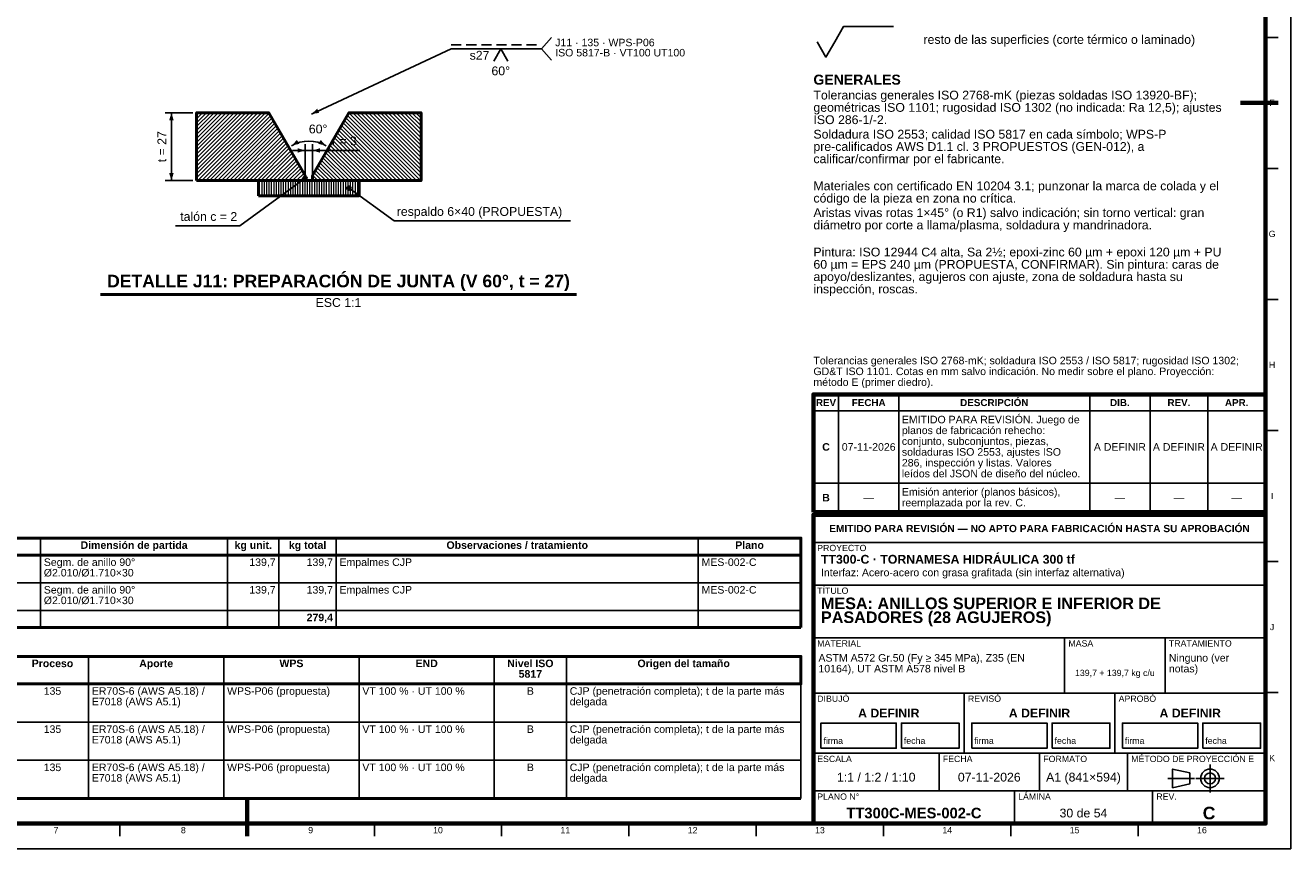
# Model space of a CAD drawing. Header units: millimetres. Extents: x 0 to 841, y 0 to 594.
# Tile 7 of 8: x 337 to 841, y 0 to 328. Entities that reach past the tile are written whole.
import ezdxf
from ezdxf.enums import TextEntityAlignment as Align

# ---------------------------------------------------------------- set-up
doc = ezdxf.new("R2010")
doc.units = ezdxf.units.MM
doc.linetypes.add('EJE', pattern=[31, 20, -4, 3, -4])
doc.linetypes.add('OCULTO', pattern=[6, 4, -2])
for name, color, linetype, lineweight in [('ACH', 7, 'CONTINUOUS', 13), ('COTA', 7, 'CONTINUOUS', 25), ('EJE', 7, 'EJE', 25), ('FINA', 7, 'CONTINUOUS', 25), ('MARCO', 7, 'CONTINUOUS', 70), ('OCU', 7, 'OCULTO', 25), ('TXT', 7, 'CONTINUOUS', 25), ('VIS', 7, 'CONTINUOUS', 50)]:
    doc.layers.add(name, color=color, linetype=linetype, lineweight=lineweight)
doc.styles.add('STD', font='LiberationSans-Regular.ttf')
doc.styles.add('STDB', font='LiberationSans-Bold.ttf')

msp = doc.modelspace()

# ---------------------------------------------------------------- hatches: boundary and pattern name
at = {"layer": 'ACH'}
h = msp.add_hatch(dxfattribs=at)
h.set_pattern_fill('ANSI31', scale=0.35)
h.paths.add_polyline_path([(405.41, 266.05), (448.61, 266.05), (448.61, 268.05), (434.17, 293.05), (405.41, 293.05)])
h = msp.add_hatch(dxfattribs=at)
h.set_pattern_fill('ANSI31', scale=0.35, angle=90)
h.paths.add_polyline_path([(451.61, 266.05), (494.81, 266.05), (494.81, 293.05), (466.04, 293.05), (451.61, 268.05)])
h = msp.add_hatch(color=7, dxfattribs=at)
h.dxf.hatch_style = 1
h.paths.add_polyline_path([(449.41, 267.05), (449.17, 267.62), (448.61, 267.85), (448.04, 267.62), (447.81, 267.05), (448.04, 266.49), (448.61, 266.25), (449.17, 266.49)])
h = msp.add_hatch(dxfattribs=at)
h.set_pattern_fill('ANSI31', scale=0.3, angle=45)
h.paths.add_polyline_path([(430.11, 260.05), (470.11, 260.05), (470.11, 266.05), (430.11, 266.05)])
h = msp.add_hatch(color=7, dxfattribs=at)
h.dxf.hatch_style = 1
h.paths.add_polyline_path([(466.91, 263.05), (466.67, 263.62), (466.11, 263.85), (465.54, 263.62), (465.31, 263.05), (465.54, 262.49), (466.11, 262.25), (466.67, 262.49)])

# ---------------------------------------------------------------- linework, layer by layer
at = {"layer": 'COTA'}
for p, q in [((542.7, 318.55), (546.7, 323.05)), ((451.11, 292.55), (506.81, 318.55)), ((506.81, 318.55), (542.7, 318.55)), ((542.7, 318.55), (546.7, 314.05)), ((403.91, 293.05), (392.91, 293.05)), ((395.41, 266.05), (395.41, 293.05)), ((448.61, 278.05), (443.61, 278.05)), ((448.61, 268.55), (448.61, 280.55)), ((448.61, 278.05), (451.61, 278.05)), ((451.61, 268.55), (451.61, 280.55)), ((451.61, 278.05), (456.61, 278.05)), ((451.61, 278.05), (470.43, 278.05)), ((448.61, 267.05), (422.61, 248.05)), ((403.91, 266.05), (392.91, 266.05)), ((466.11, 263.05), (484.11, 250.05)), ((422.61, 248.05), (396.99, 248.05)), ((484.11, 250.05), (554.3, 250.05))]:
    msp.add_line(p, q, dxfattribs=at)
for points in [[(659.5, 321.35), (663, 327.45), (682.82, 327.45)], [(523.71, 313.55), (526.51, 318.55), (529.31, 313.55)], [(652.5, 321.35), (656, 315.25), (659.5, 321.35)]]:
    msp.add_lwpolyline(points, dxfattribs=at)
for centre in [(448.61, 267.05), (466.11, 263.05)]:
    msp.add_circle(centre, 0.8, dxfattribs=at)
msp.add_arc((450.11, 268.05), 13.75, 60, 120, dxfattribs=at)
for points in [[(395.41, 293.05), (394.51, 290.05), (396.31, 290.05)], [(451.11, 292.55), (454.21, 293.01), (453.44, 294.64)], [(443.23, 279.96), (446.28, 280.68), (445.38, 282.24)], [(456.98, 279.96), (454.83, 282.24), (453.93, 280.68)], [(448.61, 278.05), (445.61, 278.95), (445.61, 277.15)], [(451.61, 278.05), (454.61, 277.15), (454.61, 278.95)], [(395.41, 266.05), (396.31, 269.05), (394.51, 269.05)]]:
    msp.add_solid(points, dxfattribs=at)
at = {"layer": 'EJE'}
for p, q in [((808.88, 22.42), (808.88, 33.58)), ((792.14, 28), (802.68, 28)), ((803.3, 28), (814.46, 28))]:
    msp.add_line(p, q, dxfattribs=at)
at = {"layer": 'FINA'}
for p, q in [((831, 323.09), (836, 323.09)), ((831, 270.91), (836, 270.91)), ((831, 218.73), (836, 218.73)), ((661, 134), (661, 180.9)), ((685, 134), (685, 180.9)), ((761, 134), (761, 180.9)), ((785, 134), (785, 180.9)), ((808, 134), (808, 180.9)), ((651, 174.4), (831, 174.4)), ((831, 166.55), (836, 166.55)), ((651, 145.6), (831, 145.6)), ((651, 134), (831, 134)), ((651, 133), (831, 133)), ((343.31, 123.7), (343.31, 88.1)), ((417.78, 123.7), (417.78, 88.1)), ((438.2, 123.7), (438.2, 88.1)), ((461.02, 123.7), (461.02, 88.1)), ((605.16, 123.7), (605.16, 88.1)), ((651, 122), (831, 122)), ((25, 116.9), (646, 116.9)), ((831, 114.36), (836, 114.36)), ((25, 105.9), (646, 105.9)), ((651, 105), (831, 105)), ((25, 94.9), (646, 94.9)), ((651, 84), (831, 84)), ((751, 62), (751, 84)), ((791, 62), (791, 84)), ((362.42, 76.6), (362.42, 20)), ((416.27, 76.6), (416.27, 20)), ((470.11, 76.6), (470.11, 20)), ((523.95, 76.6), (523.95, 20)), ((552.67, 76.6), (552.67, 20)), ((646, 76.6), (646, 20)), ((25, 65.6), (646, 65.6)), ((651, 62), (831, 62)), ((711, 38), (711, 62)), ((771, 38), (771, 62)), ((831, 62.18), (836, 62.18)), ((25, 50.4), (646, 50.4)), ((651, 38), (831, 38)), ((701, 23), (701, 38)), ((741, 23), (741, 38)), ((776, 23), (776, 38)), ((25, 35.2), (646, 35.2)), ((651, 23), (831, 23)), ((731, 10), (731, 23)), ((786, 10), (786, 23)), ((374.81, 10), (374.81, 5)), ((425.5, 10), (425.5, 5)), ((476.19, 10), (476.19, 5)), ((526.88, 10), (526.88, 5)), ((577.56, 10), (577.56, 5)), ((628.25, 10), (628.25, 5)), ((678.94, 10), (678.94, 5)), ((729.62, 10), (729.62, 5)), ((780.31, 10), (780.31, 5))]:
    msp.add_line(p, q, dxfattribs=at)
for points in [[(0, 0), (841, 0), (841, 594), (0, 594)], [(654, 40), (684, 40), (684, 50), (654, 50)], [(686, 40), (709, 40), (709, 50), (686, 50)], [(714, 40), (744, 40), (744, 50), (714, 50)], [(746, 40), (769, 40), (769, 50), (746, 50)], [(774, 40), (804, 40), (804, 50), (774, 50)], [(806, 40), (829, 40), (829, 50), (806, 50)], [(794, 24.28), (800.82, 25.83), (800.82, 30.17), (794, 31.72)]]:
    msp.add_lwpolyline(points, close=True, dxfattribs=at)
for radius in [3.72, 2.17]:
    msp.add_circle((808.88, 28), radius, dxfattribs=at)
at = {"layer": 'MARCO'}
for p, q in [((836, 297), (821, 297)), ((425.5, 5), (425.5, 20))]:
    msp.add_line(p, q, dxfattribs=at)
for points in [[(20, 10), (831, 10), (831, 584), (20, 584)], [(651, 134), (831, 134), (831, 180.9), (651, 180.9)], [(651, 10), (831, 10), (831, 133), (651, 133)]]:
    msp.add_lwpolyline(points, close=True, dxfattribs=at)
at = {"layer": 'OCU'}
msp.add_line((506.81, 320.15), (542.7, 320.15), dxfattribs=at)
at = {"layer": 'VIS'}
for p, q in [((367.21, 220.65), (556.63, 220.65)), ((646, 123.7), (646, 88.1)), ((25, 88.1), (646, 88.1)), ((25, 20), (646, 20))]:
    msp.add_line(p, q, dxfattribs=at)
for points in [[(405.41, 266.05), (448.61, 266.05), (448.61, 268.05), (434.17, 293.05), (405.41, 293.05)], [(451.61, 266.05), (494.81, 266.05), (494.81, 293.05), (466.04, 293.05), (451.61, 268.05)], [(430.11, 260.05), (470.11, 260.05), (470.11, 266.05), (430.11, 266.05)], [(25, 116.9), (646, 116.9), (646, 123.7), (25, 123.7)], [(25, 65.6), (646, 65.6), (646, 76.6), (25, 76.6)]]:
    msp.add_lwpolyline(points, close=True, dxfattribs=at)

# ---------------------------------------------------------------- texts
at = {"layer": 'TXT'}
for s, height, style, p in [('J11 · 135 · WPS-P06', 3, 'STD', (548.2, 322.55)), ('ISO 5817-B · VT100 UT100', 3, 'STD', (548.2, 318.5)), ('GENERALES', 4, 'STDB', (651, 308.25)), ('Tolerancias generales ISO 2768-mK (piezas soldadas ISO 13920-BF);', 3.5, 'STD', (651, 301.85)), ('geométricas ISO 1101; rugosidad ISO 1302 (no indicada: Ra 12,5); ajustes', 3.5, 'STD', (651, 296.95)), ('ISO 286-1/-2.', 3.5, 'STD', (651, 292.05)), ('Soldadura ISO 2553; calidad ISO 5817 en cada símbolo; WPS-P', 3.5, 'STD', (651, 286.28)), ('pre-calificados AWS D1.1 cl. 3 PROPUESTOS (GEN-012), a', 3.5, 'STD', (651, 281.38)), ('calificar/confirmar por el fabricante.', 3.5, 'STD', (651, 276.48)), ('Materiales con certificado EN 10204 3.1; punzonar la marca de colada y el', 3.5, 'STD', (651, 265.7)), ('código de la pieza en zona no crítica.', 3.5, 'STD', (651, 260.8)), ('Aristas vivas rotas 1×45° (o R1) salvo indicación; sin torno vertical: gran', 3.5, 'STD', (651, 255.03)), ('diámetro por corte a llama/plasma, soldadura y mandrinadora.', 3.5, 'STD', (651, 250.13)), ('Pintura: ISO 12944 C4 alta, Sa 2½; epoxi-zinc 60 µm + epoxi 120 µm + PU', 3.5, 'STD', (651, 239.35)), ('60 µm = EPS 240 µm (PROPUESTA, CONFIRMAR). Sin pintura: caras de', 3.5, 'STD', (651, 234.45)), ('apoyo/deslizantes, agujeros con ajuste, zona de soldadura hasta su', 3.5, 'STD', (651, 229.55)), ('inspección, roscas.', 3.5, 'STD', (651, 224.65)), ('EMITIDO PARA REVISIÓN. Juego de', 3, 'STD', (686.2, 172.4)), ('planos de fabricación rehecho:', 3, 'STD', (686.2, 168.1)), ('conjunto, subconjuntos, piezas,', 3, 'STD', (686.2, 163.8)), ('soldaduras ISO 2553, ajustes ISO', 3, 'STD', (686.2, 159.5)), ('286, inspección y listas. Valores', 3, 'STD', (686.2, 155.2)), ('leídos del JSON de diseño del núcleo.', 3, 'STD', (686.2, 150.9)), ('Emisión anterior (planos básicos),', 3, 'STD', (686.2, 143.6)), ('reemplazada por la rev. C.', 3, 'STD', (686.2, 139.3)), ('PROYECTO', 2.5, 'STD', (652.5, 121)), ('TT300-C · TORNAMESA HIDRÁULICA 300 tf', 3.5, 'STDB', (654, 117)), ('Interfaz: Acero-acero con grasa grafitada (sin interfaz alternativa)', 3, 'STD', (654, 111.5)), ('TÍTULO', 2.5, 'STD', (652.5, 104)), ('MESA: ANILLOS SUPERIOR E INFERIOR DE', 4.6, 'STDB', (654, 100)), ('PASADORES (28 AGUJEROS)', 4.6, 'STDB', (654, 94.48)), ('MATERIAL', 2.5, 'STD', (652.5, 83)), ('MASA', 2.5, 'STD', (752.5, 83)), ('TRATAMIENTO', 2.5, 'STD', (792.5, 83)), ('ASTM A572 Gr.50 (Fy ≥ 345 MPa), Z35 (EN', 3, 'STD', (653, 77.5)), ('Ninguno (ver', 3, 'STD', (792.5, 77.5)), ('10164), UT ASTM A578 nivel B', 3, 'STD', (653, 73.2)), ('notas)', 3, 'STD', (792.5, 73.2)), ('DIBUJÓ', 2.5, 'STD', (652.5, 61)), ('REVISÓ', 2.5, 'STD', (712.5, 61)), ('APROBÓ', 2.5, 'STD', (772.5, 61)), ('ESCALA', 2.5, 'STD', (652.5, 37)), ('FECHA', 2.5, 'STD', (702.5, 37)), ('FORMATO', 2.5, 'STD', (742.5, 37)), ('MÉTODO DE PROYECCIÓN E', 2.5, 'STD', (777.5, 37)), ('PLANO N°', 2.5, 'STD', (652.5, 22)), ('LÁMINA', 2.5, 'STD', (732.5, 22)), ('REV.', 2.5, 'STD', (787.5, 22))]:
    msp.add_text(s, height=height, dxfattribs=dict(at, style=style)).set_placement(p, align=Align.TOP_LEFT)
at = {"layer": 'TXT', "style": 'STD'}
for s, height, p in [('resto de las superficies (corte térmico o laminado)', 3.5, (694.82, 322.25)), ('Segm. de anillo 90°', 3, (344.61, 114.1)), ('Ø2.010/Ø1.710×30', 3, (344.61, 109.9)), ('Empalmes CJP', 3, (462.32, 114.1)), ('MES-002-C', 3, (606.46, 114.1)), ('Segm. de anillo 90°', 3, (344.61, 103.1)), ('Empalmes CJP', 3, (462.32, 103.1)), ('MES-002-C', 3, (606.46, 103.1)), ('Ø2.010/Ø1.710×30', 3, (344.61, 98.9)), ('ER70S-6 (AWS A5.18) /', 3, (363.72, 62.8)), ('WPS-P06 (propuesta)', 3, (417.57, 62.8)), ('VT 100 % · UT 100 %', 3, (471.41, 62.8)), ('CJP (penetración completa); t de la parte más', 3, (553.97, 62.8)), ('E7018 (AWS A5.1)', 3, (363.72, 58.6)), ('delgada', 3, (553.97, 58.6)), ('ER70S-6 (AWS A5.18) /', 3, (363.72, 47.6)), ('WPS-P06 (propuesta)', 3, (417.57, 47.6)), ('VT 100 % · UT 100 %', 3, (471.41, 47.6)), ('CJP (penetración completa); t de la parte más', 3, (553.97, 47.6)), ('E7018 (AWS A5.1)', 3, (363.72, 43.4)), ('delgada', 3, (553.97, 43.4)), ('ER70S-6 (AWS A5.18) /', 3, (363.72, 32.4)), ('WPS-P06 (propuesta)', 3, (417.57, 32.4)), ('VT 100 % · UT 100 %', 3, (471.41, 32.4)), ('CJP (penetración completa); t de la parte más', 3, (553.97, 32.4)), ('E7018 (AWS A5.1)', 3, (363.72, 28.2)), ('delgada', 3, (553.97, 28.2))]:
    msp.add_text(s, height=height, dxfattribs=at).set_placement(p, align=Align.MIDDLE_LEFT)
at = {"layer": 'TXT'}
for s, height, style, p in [('s27', 3.5, 'STD', (522.01, 315.95)), ('139,7', 3, 'STD', (436.9, 114.1)), ('139,7', 3, 'STD', (459.72, 114.1)), ('139,7', 3, 'STD', (436.9, 103.1)), ('139,7', 3, 'STD', (459.72, 103.1)), ('279,4', 3, 'STDB', (459.72, 92.1))]:
    msp.add_text(s, height=height, dxfattribs=dict(at, style=style)).set_placement(p, align=Align.MIDDLE_RIGHT)
for s, height, style, p in [('60°', 3.5, 'STD', (526.51, 309.75)), ('F', 2.5, 'STD', (833.6, 297)), ('G', 2.5, 'STD', (833.6, 244.82)), ('H', 2.5, 'STD', (833.6, 192.64)), ('REV', 2.8, 'STDB', (656, 177.65)), ('FECHA', 2.8, 'STDB', (673, 177.65)), ('DESCRIPCIÓN', 2.8, 'STDB', (723, 177.65)), ('DIB.', 2.8, 'STDB', (773, 177.65)), ('REV.', 2.8, 'STDB', (796.5, 177.65)), ('APR.', 2.8, 'STDB', (819.5, 177.65)), ('C', 3, 'STDB', (656, 160)), ('07-11-2026', 3, 'STD', (673, 160)), ('A DEFINIR', 3, 'STD', (773, 160)), ('A DEFINIR', 3, 'STD', (796.5, 160)), ('A DEFINIR', 3, 'STD', (819.5, 160)), ('B', 3, 'STDB', (656, 139.8)), ('I', 2.5, 'STD', (833.6, 140.45)), ('—', 3, 'STD', (673, 139.8)), ('—', 3, 'STD', (773, 139.8)), ('—', 3, 'STD', (796.5, 139.8)), ('—', 3, 'STD', (819.5, 139.8)), ('EMITIDO PARA REVISIÓN — NO APTO PARA FABRICACIÓN HASTA SU APROBACIÓN', 2.9, 'STDB', (741, 127.5)), ('Dimensión de partida', 3, 'STDB', (380.54, 120.9)), ('kg unit.', 3, 'STDB', (427.99, 120.9)), ('kg total', 3, 'STDB', (449.61, 120.9)), ('Observaciones / tratamiento', 3, 'STDB', (533.09, 120.9)), ('Plano', 3, 'STDB', (625.58, 120.9)), ('J', 2.5, 'STD', (833.6, 88.27)), ('Origen del tamaño', 3, 'STDB', (599.34, 73.8)), ('Proceso', 3, 'STDB', (348.06, 73.8)), ('Aporte', 3, 'STDB', (389.34, 73.8)), ('WPS', 3, 'STDB', (443.19, 73.8)), ('END', 3, 'STDB', (497.03, 73.8)), ('Nivel ISO', 3, 'STDB', (538.31, 73.8)), ('5817', 3, 'STDB', (538.31, 69.6)), ('139,7 + 139,7 kg c/u', 2.5, 'STD', (771, 70)), ('135', 3, 'STD', (348.06, 62.8)), ('B', 3, 'STD', (538.31, 62.8)), ('A DEFINIR', 3.5, 'STDB', (681, 54)), ('A DEFINIR', 3.5, 'STDB', (741, 54)), ('A DEFINIR', 3.5, 'STDB', (801, 54)), ('135', 3, 'STD', (348.06, 47.6)), ('B', 3, 'STD', (538.31, 47.6)), ('K', 2.5, 'STD', (833.6, 36.09)), ('135', 3, 'STD', (348.06, 32.4)), ('B', 3, 'STD', (538.31, 32.4)), ('1:1 / 1:2 / 1:10', 3.5, 'STD', (676, 28.5)), ('07-11-2026', 3.5, 'STD', (721, 28.5)), ('A1 (841×594)', 3.5, 'STD', (758.5, 28.5)), ('TT300C-MES-002-C', 4.2, 'STDB', (691, 14.2)), ('30 de 54', 3.5, 'STD', (758.5, 14.2)), ('C', 5, 'STDB', (808.5, 14.2)), ('7', 2.5, 'STD', (349.47, 7.4)), ('8', 2.5, 'STD', (400.16, 7.4)), ('9', 2.5, 'STD', (450.84, 7.4)), ('10', 2.5, 'STD', (501.53, 7.4)), ('11', 2.5, 'STD', (552.22, 7.4)), ('12', 2.5, 'STD', (602.91, 7.4)), ('13', 2.5, 'STD', (653.59, 7.4)), ('14', 2.5, 'STD', (704.28, 7.4)), ('15', 2.5, 'STD', (754.97, 7.4)), ('16', 2.5, 'STD', (805.66, 7.4))]:
    msp.add_text(s, height=height, dxfattribs=dict(at, style=style)).set_placement(p, align=Align.MIDDLE_CENTER)
at = {"layer": 'TXT', "style": 'STD'}
for s, height, p in [('60°', 3.5, (450.11, 283.8)), ('respaldo 6×40 (PROPUESTA)', 3.5, (485.11, 250.95)), ('Tolerancias generales ISO 2768-mK; soldadura ISO 2553 / ISO 5817; rugosidad ISO 1302;', 3, (651, 192)), ('GD&T ISO 1101. Cotas en mm salvo indicación. No medir sobre el plano. Proyección:', 3, (651, 187.7)), ('método E (primer diedro).', 3, (651, 183.4)), ('firma', 2.5, (655, 41)), ('fecha', 2.5, (687, 41)), ('firma', 2.5, (715, 41)), ('fecha', 2.5, (747, 41)), ('firma', 2.5, (775, 41)), ('fecha', 2.5, (807, 41))]:
    msp.add_text(s, height=height, dxfattribs=at).set_placement(p, align=Align.BOTTOM_LEFT)
msp.add_text('t = 27', height=3.5, rotation=90, dxfattribs=at).set_placement((394.41, 279.55), align=Align.BOTTOM_CENTER)
at = {"layer": 'TXT'}
for s, height, style, p in [('r = 3', 3.5, 'STD', (464.27, 279.05)), ('DETALLE J11: PREPARACIÓN DE JUNTA (V 60°, t = 27)', 5, 'STDB', (461.92, 222.05))]:
    msp.add_text(s, height=height, dxfattribs=dict(at, style=style)).set_placement(p, align=Align.BOTTOM_CENTER)
at = {"layer": 'TXT', "style": 'STD'}
msp.add_text('talón c = 2', height=3.5, dxfattribs=at).set_placement((421.61, 248.95), align=Align.BOTTOM_RIGHT)
msp.add_text('ESC 1:1', height=3.5, dxfattribs=at).set_placement((461.92, 219.25), align=Align.TOP_CENTER)

doc.saveas('drawing.dxf')
